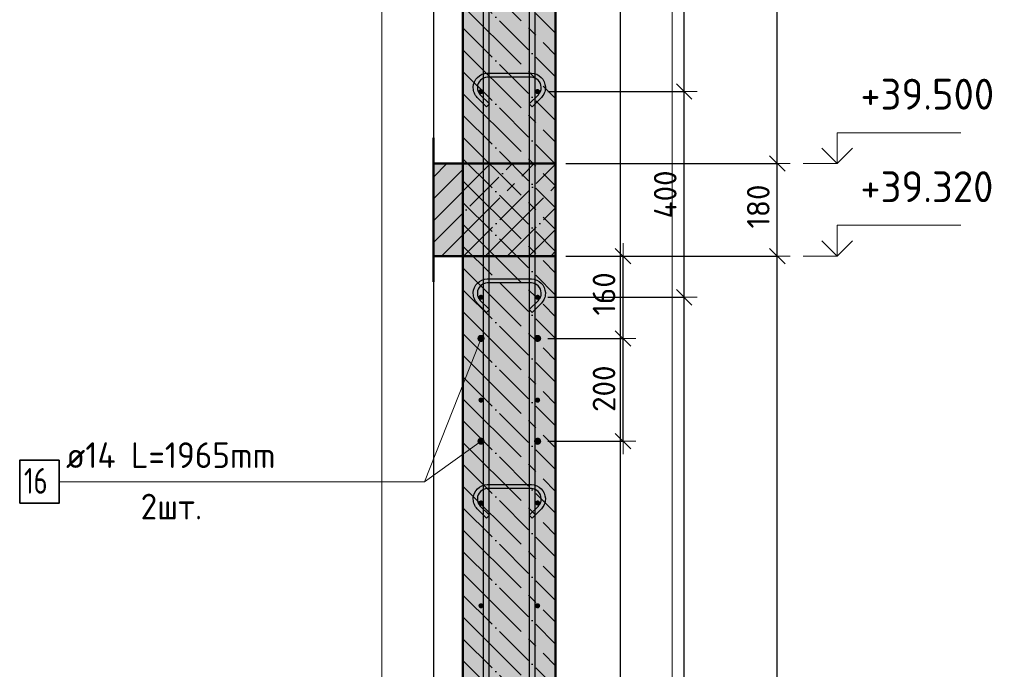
# Model space of a CAD drawing. Header units: millimetres. Extents: x -19950 to 69837, y -2757 to 40090.
# Tile 118 of 136: x 33698 to 35612, y 37540 to 38803. Entities that reach past the tile are written whole.
import ezdxf

# ---------------------------------------------------------------- set-up
doc = ezdxf.new("R2010")
doc.units = ezdxf.units.MM
doc.header["$PDMODE"] = 65
doc.linetypes.add('______11', pattern=[100, 80, -10, 0, -10])
doc.linetypes.add('______5', pattern=[220, 160, -20, 20, -20])
for name, color, linetype, lineweight in [('Standard', 7, 'Continuous', 25), ('Арм.стержн. Арматура края', 96, 'Continuous', 35), ('Арм.стержн. вертикальными 1', 22, 'Continuous', 35), ('Арм.стержн.горизонт. 1', 180, 'Continuous', 35), ('Арм.стержн.горизонт. 2', 202, 'Continuous', 35), ('Высотная отметки_ общее', 7, 'Continuous', 13), ('Размерная линия_ общее', 7, 'Continuous', 13)]:
    doc.layers.add(name, color=color, linetype=linetype, lineweight=lineweight)
doc.layers.add('Арм.стержн.Стяжки', color=7, linetype='Continuous', lineweight=35, true_color=0x501e0f)
doc.styles.add('ISOCPEUR', font='ISOCPEUR')
doc.dimstyles.new('DIMSTYLE_7', dxfattribs={"dimtxt": 44, "dimasz": 50, "dimexe": 0, "dimexo": 0, "dimgap": 22, "dimtad": 2, "dimdec": 0, "dimrnd": 5, "dimzin": 12, "dimdsep": 46, "dimtxsty": 'ISOCPEUR', "dimblk1": 'ALL_ML_STRICH', "dimblk2": 'ALL_ML_STRICH', "dimsah": 1, "dimcen": 0, "dimclrd": 7, "dimclre": 256, "dimclrt": 7, "dimadec": 0, "dimazin": 0, "dimtfac": 1, "dimtdec": 0, "dimtix": 1, "dimtmove": 2, "dimatfit": 3, "dimfxl": 0, "dimtzin": 0, "dimlwd": 0, "dimlwe": -3, "dimarcsym": 0})

# ---------------------------------------------------------------- blocks, each defined once
blk = doc.blocks.new('ALL_ML_STRICH')
at = {"color": 0, "linetype": 'ByBlock', "lineweight": -2}
for p, q in [((0, -0.5), (0, 0.5)), ((-1, 0), (0.5, 0)), ((-0.3, -0.3), (0.3, 0.3))]:
    blk.add_line(p, q, dxfattribs=at)
blk = doc.blocks.new('*D476')
at = {"layer": 'DEFPOINTS', "color": 7, "linetype": 'Continuous', "lineweight": 13, "transparency": 33554687}
for p in [(34704.9, 38183.1), (34704.9, 37983.1), (34870.9, 37983.1)]:
    blk.add_point(p, dxfattribs=at)
at = {"layer": 'Размерная линия_ общее', "color": 253, "linetype": 'Continuous', "lineweight": -2, "true_color": 0xa0a0a0, "transparency": 33554687}
for p, q in [((34724.9, 38183.1), (34870.9, 38183.1)), ((34724.9, 37983.1), (34870.9, 37983.1))]:
    blk.add_line(p, q, dxfattribs=at)
at = {"layer": 'Размерная линия_ общее', "color": 7, "linetype": 'Continuous', "lineweight": -2, "transparency": 33554687}
blk.add_line((34870.9, 37983.1), (34870.9, 38183.1), dxfattribs=at)
at = {"layer": 'Размерная линия_ общее', "color": 7, "linetype": 'Continuous', "lineweight": 13, "transparency": 33554687, "xscale": 50, "yscale": 50, "zscale": 50}
for p, rotation in [((34870.9, 38183.1), 90), ((34870.9, 37983.1), 270)]:
    blk.add_blockref('ALL_ML_STRICH', p, dxfattribs=dict(at, rotation=rotation))
at = {"layer": 'Размерная линия_ общее', "color": 7, "linetype": 'Continuous', "lineweight": 13, "transparency": 33554687, "insert": (34833.9, 38085.3), "char_height": 44, "width": 132, "attachment_point": 5, "rotation": 90, "style": 'ISOCPEUR'}
blk.add_mtext('\\A1;{200}', dxfattribs=at)
blk = doc.blocks.new('*D477')
at = {"layer": 'DEFPOINTS', "color": 7, "linetype": 'Continuous', "lineweight": 13, "transparency": 33554687}
for p in [(34739.9, 38343.1), (34704.9, 38183.1), (34870.9, 38183.1)]:
    blk.add_point(p, dxfattribs=at)
at = {"layer": 'Размерная линия_ общее', "color": 253, "linetype": 'Continuous', "lineweight": -2, "true_color": 0xa0a0a0, "transparency": 33554687}
for p, q in [((34759.9, 38343.1), (34870.9, 38343.1)), ((34724.9, 38183.1), (34870.9, 38183.1))]:
    blk.add_line(p, q, dxfattribs=at)
at = {"layer": 'Размерная линия_ общее', "color": 7, "linetype": 'Continuous', "lineweight": -2, "transparency": 33554687}
blk.add_line((34870.9, 38183.1), (34870.9, 38343.1), dxfattribs=at)
at = {"layer": 'Размерная линия_ общее', "color": 7, "linetype": 'Continuous', "lineweight": 13, "transparency": 33554687, "xscale": 50, "yscale": 50, "zscale": 50}
for p, rotation in [((34870.9, 38343.1), 90), ((34870.9, 38183.1), 270)]:
    blk.add_blockref('ALL_ML_STRICH', p, dxfattribs=dict(at, rotation=rotation))
at = {"layer": 'Размерная линия_ общее', "color": 7, "linetype": 'Continuous', "lineweight": 13, "transparency": 33554687, "insert": (34833.9, 38269.7), "char_height": 44, "width": 132, "attachment_point": 5, "rotation": 90, "style": 'ISOCPEUR'}
blk.add_mtext('\\A1;{160}', dxfattribs=at)
blk = doc.blocks.new('*D485')
at = {"layer": 'DEFPOINTS', "color": 7, "linetype": 'Continuous', "lineweight": 13, "transparency": 33554687}
for p in [(34704.9, 38263.1), (34704.9, 35263.1), (34989.9, 35263.1)]:
    blk.add_point(p, dxfattribs=at)
at = {"layer": 'Размерная линия_ общее', "color": 253, "linetype": 'Continuous', "lineweight": -2, "true_color": 0xa0a0a0, "transparency": 33554687}
for p, q in [((34724.9, 38263.1), (34989.9, 38263.1)), ((34724.9, 35263.1), (34989.9, 35263.1))]:
    blk.add_line(p, q, dxfattribs=at)
at = {"layer": 'Размерная линия_ общее', "color": 7, "linetype": 'Continuous', "lineweight": -2, "transparency": 33554687}
blk.add_line((34989.9, 35263.1), (34989.9, 38263.1), dxfattribs=at)
at = {"layer": 'Размерная линия_ общее', "color": 7, "linetype": 'Continuous', "lineweight": 13, "transparency": 33554687, "xscale": 50, "yscale": 50, "zscale": 50}
for p, rotation in [((34989.9, 38263.1), 90), ((34989.9, 35263.1), 270)]:
    blk.add_blockref('ALL_ML_STRICH', p, dxfattribs=dict(at, rotation=rotation))
at = {"layer": 'Размерная линия_ общее', "color": 7, "linetype": 'Continuous', "lineweight": 13, "transparency": 33554687, "insert": (34930.9, 36615.1), "char_height": 44, "width": 2.2, "attachment_point": 1, "rotation": 90, "line_spacing_factor": 0.60241, "style": 'ISOCPEUR'}
blk.add_mtext('\\W0.91;15х200=3000', dxfattribs=at)
blk = doc.blocks.new('*D486')
at = {"layer": 'DEFPOINTS', "color": 7, "linetype": 'Continuous', "lineweight": 13, "transparency": 33554687}
for p in [(34704.9, 38663.1), (34704.9, 38263.1), (34989.9, 38263.1)]:
    blk.add_point(p, dxfattribs=at)
at = {"layer": 'Размерная линия_ общее', "color": 253, "linetype": 'Continuous', "lineweight": -2, "true_color": 0xa0a0a0, "transparency": 33554687}
for p, q in [((34724.9, 38663.1), (34989.9, 38663.1)), ((34724.9, 38263.1), (34989.9, 38263.1))]:
    blk.add_line(p, q, dxfattribs=at)
at = {"layer": 'Размерная линия_ общее', "color": 7, "linetype": 'Continuous', "lineweight": -2, "transparency": 33554687}
blk.add_line((34989.9, 38263.1), (34989.9, 38663.1), dxfattribs=at)
at = {"layer": 'Размерная линия_ общее', "color": 7, "linetype": 'Continuous', "lineweight": 13, "transparency": 33554687, "xscale": 50, "yscale": 50, "zscale": 50}
for p, rotation in [((34989.9, 38663.1), 90), ((34989.9, 38263.1), 270)]:
    blk.add_blockref('ALL_ML_STRICH', p, dxfattribs=dict(at, rotation=rotation))
at = {"layer": 'Размерная линия_ общее', "color": 7, "linetype": 'Continuous', "lineweight": 13, "transparency": 33554687, "insert": (34952.9, 38463.1), "char_height": 44, "width": 132, "attachment_point": 5, "rotation": 90, "style": 'ISOCPEUR'}
blk.add_mtext('\\A1;{400}', dxfattribs=at)
blk = doc.blocks.new('*D487')
at = {"layer": 'DEFPOINTS', "color": 7, "linetype": 'Continuous', "lineweight": 13, "transparency": 33554687}
for p in [(34704.9, 39863.1), (34704.9, 38663.1), (34989.9, 38663.1)]:
    blk.add_point(p, dxfattribs=at)
at = {"layer": 'Размерная линия_ общее', "color": 253, "linetype": 'Continuous', "lineweight": -2, "true_color": 0xa0a0a0, "transparency": 33554687}
for p, q in [((34724.9, 39863.1), (34989.9, 39863.1)), ((34724.9, 38663.1), (34989.9, 38663.1))]:
    blk.add_line(p, q, dxfattribs=at)
at = {"layer": 'Размерная линия_ общее', "color": 7, "linetype": 'Continuous', "lineweight": -2, "transparency": 33554687}
blk.add_line((34989.9, 38663.1), (34989.9, 39863.1), dxfattribs=at)
at = {"layer": 'Размерная линия_ общее', "color": 7, "linetype": 'Continuous', "lineweight": 13, "transparency": 33554687, "xscale": 50, "yscale": 50, "zscale": 50}
for p, rotation in [((34989.9, 39863.1), 90), ((34989.9, 38663.1), 270)]:
    blk.add_blockref('ALL_ML_STRICH', p, dxfattribs=dict(at, rotation=rotation))
at = {"layer": 'Размерная линия_ общее', "color": 7, "linetype": 'Continuous', "lineweight": 13, "transparency": 33554687, "insert": (34930.9, 39129.1), "char_height": 44, "width": 2.2, "attachment_point": 1, "rotation": 90, "line_spacing_factor": 0.60241, "style": 'ISOCPEUR'}
blk.add_mtext('\\W0.91;6х200=1200', dxfattribs=at)
blk = doc.blocks.new('*D489')
at = {"layer": 'DEFPOINTS', "color": 7, "linetype": 'Continuous', "lineweight": 13, "transparency": 33554687}
for p in [(34739.9, 38343.1), (34787.8, 35223.1), (35170.7, 35223.1)]:
    blk.add_point(p, dxfattribs=at)
at = {"layer": 'Размерная линия_ общее', "color": 253, "linetype": 'Continuous', "lineweight": -2, "true_color": 0xa0a0a0, "transparency": 33554687}
for p, q in [((34759.9, 38343.1), (35170.7, 38343.1)), ((34807.8, 35223.1), (35170.7, 35223.1))]:
    blk.add_line(p, q, dxfattribs=at)
at = {"layer": 'Размерная линия_ общее', "color": 7, "linetype": 'Continuous', "lineweight": -2, "transparency": 33554687}
blk.add_line((35170.7, 35223.1), (35170.7, 38343.1), dxfattribs=at)
at = {"layer": 'Размерная линия_ общее', "color": 7, "linetype": 'Continuous', "lineweight": 13, "transparency": 33554687, "xscale": 50, "yscale": 50, "zscale": 50}
for p, rotation in [((35170.7, 38343.1), 90), ((35170.7, 35223.1), 270)]:
    blk.add_blockref('ALL_ML_STRICH', p, dxfattribs=dict(at, rotation=rotation))
at = {"layer": 'Размерная линия_ общее', "color": 7, "linetype": 'Continuous', "lineweight": 13, "transparency": 33554687, "insert": (35133.7, 36789.7), "char_height": 44, "width": 176, "attachment_point": 5, "rotation": 90, "style": 'ISOCPEUR'}
blk.add_mtext('\\A1;{3120}', dxfattribs=at)
blk = doc.blocks.new('*D490')
at = {"layer": 'DEFPOINTS', "color": 7, "linetype": 'Continuous', "lineweight": 13, "transparency": 33554687}
for p in [(34739.9, 38523.1), (34739.9, 38343.1), (35170.7, 38343.1)]:
    blk.add_point(p, dxfattribs=at)
at = {"layer": 'Размерная линия_ общее', "color": 253, "linetype": 'Continuous', "lineweight": -2, "true_color": 0xa0a0a0, "transparency": 33554687}
for p, q in [((34759.9, 38523.1), (35170.7, 38523.1)), ((34759.9, 38343.1), (35170.7, 38343.1))]:
    blk.add_line(p, q, dxfattribs=at)
at = {"layer": 'Размерная линия_ общее', "color": 7, "linetype": 'Continuous', "lineweight": -2, "transparency": 33554687}
blk.add_line((35170.7, 38343.1), (35170.7, 38523.1), dxfattribs=at)
at = {"layer": 'Размерная линия_ общее', "color": 7, "linetype": 'Continuous', "lineweight": 13, "transparency": 33554687, "xscale": 50, "yscale": 50, "zscale": 50}
for p, rotation in [((35170.7, 38523.1), 90), ((35170.7, 38343.1), 270)]:
    blk.add_blockref('ALL_ML_STRICH', p, dxfattribs=dict(at, rotation=rotation))
at = {"layer": 'Размерная линия_ общее', "color": 7, "linetype": 'Continuous', "lineweight": 13, "transparency": 33554687, "insert": (35133.7, 38439.7), "char_height": 44, "width": 132, "attachment_point": 5, "rotation": 90, "style": 'ISOCPEUR'}
blk.add_mtext('\\A1;{180}', dxfattribs=at)
blk = doc.blocks.new('*D491')
at = {"layer": 'DEFPOINTS', "color": 7, "linetype": 'Continuous', "lineweight": 13, "transparency": 33554687}
for p in [(34739.9, 39903.1), (34739.9, 38523.1), (35170.7, 38523.1)]:
    blk.add_point(p, dxfattribs=at)
at = {"layer": 'Размерная линия_ общее', "color": 253, "linetype": 'Continuous', "lineweight": -2, "true_color": 0xa0a0a0, "transparency": 33554687}
for p, q in [((34759.9, 39903.1), (35170.7, 39903.1)), ((34759.9, 38523.1), (35170.7, 38523.1))]:
    blk.add_line(p, q, dxfattribs=at)
at = {"layer": 'Размерная линия_ общее', "color": 7, "linetype": 'Continuous', "lineweight": -2, "transparency": 33554687}
blk.add_line((35170.7, 38523.1), (35170.7, 39903.1), dxfattribs=at)
at = {"layer": 'Размерная линия_ общее', "color": 7, "linetype": 'Continuous', "lineweight": 13, "transparency": 33554687, "xscale": 50, "yscale": 50, "zscale": 50}
for p, rotation in [((35170.7, 39903.1), 90), ((35170.7, 38523.1), 270)]:
    blk.add_blockref('ALL_ML_STRICH', p, dxfattribs=dict(at, rotation=rotation))
at = {"layer": 'Размерная линия_ общее', "color": 7, "linetype": 'Continuous', "lineweight": 13, "transparency": 33554687, "insert": (35133.7, 39219.7), "char_height": 44, "width": 176, "attachment_point": 5, "rotation": 90, "style": 'ISOCPEUR'}
blk.add_mtext('\\A1;{1380}', dxfattribs=at)
blk = doc.blocks.new('COMPLEX_ELEVATIONDIM_16')
at = {"layer": 'Высотная отметки_ общее', "color": 7, "linetype": 'Continuous', "lineweight": 13, "transparency": 33554687}
for p, q in [((35287.1, 38523.1), (35287.1, 38583.1)), ((35287.1, 38583.1), (35527.1, 38583.1)), ((35287.1, 38523.1), (35257.1, 38553.1)), ((35287.1, 38523.1), (35317.1, 38553.1)), ((35287.1, 38523.1), (35221, 38523.1)), ((35287.1, 38523.1), (35287.1, 38523.1)), ((35287.1, 38523.1), (35287.1, 38523.1)), ((35287.1, 38523.1), (35287.1, 38523.1)), ((35287.1, 38523.1), (35287.1, 38523.1)), ((35287.1, 38343.1), (35287.1, 38403.1)), ((35287.1, 38403.1), (35527.1, 38403.1)), ((35287.1, 38343.1), (35257.1, 38373.1)), ((35287.1, 38343.1), (35317.1, 38373.1)), ((35287.1, 38343.1), (35221, 38343.1)), ((35287.1, 38343.1), (35287.1, 38343.1)), ((35287.1, 38343.1), (35287.1, 38343.1)), ((35287.1, 38343.1), (35287.1, 38343.1)), ((35287.1, 38343.1), (35287.1, 38343.1))]:
    blk.add_line(p, q, dxfattribs=at)
at = {"layer": 'Высотная отметки_ общее', "color": 7, "linetype": 'Continuous', "lineweight": 13, "transparency": 33554687, "char_height": 60, "width": 298.477, "attachment_point": 7, "style": 'ISOCPEUR'}
for s, insert in [('\\W0.96;+39.500', (35332.1, 38628.1)), ('\\W0.96;+39.320', (35332.1, 38448.1))]:
    blk.add_mtext(s, dxfattribs=dict(at, insert=insert))

msp = doc.modelspace()

# ---------------------------------------------------------------- hatches: boundary and pattern name
at = {"layer": 'Standard', "linetype": 'Continuous', "lineweight": -3, "transparency": 33554687}
for points in [[(34739.9, 35223.1), (34739.9, 39903.1), (34559.9, 39903.1), (34559.9, 35223.1)], [(34739.9, 38343.1), (34739.9, 38523.1), (34502.5, 38523.1), (34502.5, 38343.1)]]:
    msp.add_hatch(color=7, dxfattribs=at).paths.add_polyline_path(points)
at = {"layer": 'Арм.стержн. Арматура края', "linetype": 'Continuous', "lineweight": 50, "transparency": 33554687}
for points in [[(34599.9, 38663.1), (34599.5, 38665.1), (34598.4, 38666.7), (34596.8, 38667.8), (34594.9, 38668.1), (34593, 38667.8), (34591.3, 38666.7), (34590.3, 38665.1), (34589.9, 38663.1), (34590.3, 38661.2), (34591.3, 38659.6), (34593, 38658.5), (34594.9, 38658.1), (34596.8, 38658.5), (34598.4, 38659.6), (34599.5, 38661.2)], [(34709.9, 38663.1), (34709.5, 38665.1), (34708.4, 38666.7), (34706.8, 38667.8), (34704.9, 38668.1), (34703, 38667.8), (34701.3, 38666.7), (34700.3, 38665.1), (34699.9, 38663.1), (34700.3, 38661.2), (34701.3, 38659.6), (34703, 38658.5), (34704.9, 38658.1), (34706.8, 38658.5), (34708.4, 38659.6), (34709.5, 38661.2)], [(34599.9, 38263.1), (34599.5, 38265.1), (34598.4, 38266.7), (34596.8, 38267.8), (34594.9, 38268.1), (34593, 38267.8), (34591.3, 38266.7), (34590.3, 38265.1), (34589.9, 38263.1), (34590.3, 38261.2), (34591.3, 38259.6), (34593, 38258.5), (34594.9, 38258.1), (34596.8, 38258.5), (34598.4, 38259.6), (34599.5, 38261.2)], [(34709.9, 38263.1), (34709.5, 38265.1), (34708.4, 38266.7), (34706.8, 38267.8), (34704.9, 38268.1), (34703, 38267.8), (34701.3, 38266.7), (34700.3, 38265.1), (34699.9, 38263.1), (34700.3, 38261.2), (34701.3, 38259.6), (34703, 38258.5), (34704.9, 38258.1), (34706.8, 38258.5), (34708.4, 38259.6), (34709.5, 38261.2)], [(34599.9, 38063.1), (34599.5, 38065.1), (34598.4, 38066.7), (34596.8, 38067.8), (34594.9, 38068.1), (34593, 38067.8), (34591.3, 38066.7), (34590.3, 38065.1), (34589.9, 38063.1), (34590.3, 38061.2), (34591.3, 38059.6), (34593, 38058.5), (34594.9, 38058.1), (34596.8, 38058.5), (34598.4, 38059.6), (34599.5, 38061.2)], [(34709.9, 38063.1), (34709.5, 38065.1), (34708.4, 38066.7), (34706.8, 38067.8), (34704.9, 38068.1), (34703, 38067.8), (34701.3, 38066.7), (34700.3, 38065.1), (34699.9, 38063.1), (34700.3, 38061.2), (34701.3, 38059.6), (34703, 38058.5), (34704.9, 38058.1), (34706.8, 38058.5), (34708.4, 38059.6), (34709.5, 38061.2)], [(34599.9, 37863.1), (34599.5, 37865.1), (34598.4, 37866.7), (34596.8, 37867.8), (34594.9, 37868.1), (34593, 37867.8), (34591.3, 37866.7), (34590.3, 37865.1), (34589.9, 37863.1), (34590.3, 37861.2), (34591.3, 37859.6), (34593, 37858.5), (34594.9, 37858.1), (34596.8, 37858.5), (34598.4, 37859.6), (34599.5, 37861.2)], [(34709.9, 37863.1), (34709.5, 37865.1), (34708.4, 37866.7), (34706.8, 37867.8), (34704.9, 37868.1), (34703, 37867.8), (34701.3, 37866.7), (34700.3, 37865.1), (34699.9, 37863.1), (34700.3, 37861.2), (34701.3, 37859.6), (34703, 37858.5), (34704.9, 37858.1), (34706.8, 37858.5), (34708.4, 37859.6), (34709.5, 37861.2)], [(34599.9, 37663.1), (34599.5, 37665.1), (34598.4, 37666.7), (34596.8, 37667.8), (34594.9, 37668.1), (34593, 37667.8), (34591.3, 37666.7), (34590.3, 37665.1), (34589.9, 37663.1), (34590.3, 37661.2), (34591.3, 37659.6), (34593, 37658.5), (34594.9, 37658.1), (34596.8, 37658.5), (34598.4, 37659.6), (34599.5, 37661.2)], [(34709.9, 37663.1), (34709.5, 37665.1), (34708.4, 37666.7), (34706.8, 37667.8), (34704.9, 37668.1), (34703, 37667.8), (34701.3, 37666.7), (34700.3, 37665.1), (34699.9, 37663.1), (34700.3, 37661.2), (34701.3, 37659.6), (34703, 37658.5), (34704.9, 37658.1), (34706.8, 37658.5), (34708.4, 37659.6), (34709.5, 37661.2)]]:
    msp.add_hatch(color=4, dxfattribs=at).paths.add_polyline_path(points)
at = {"layer": 'Арм.стержн.горизонт. 1', "linetype": 'Continuous', "lineweight": 50, "transparency": 33554687}
for points in [[(34599.9, 38663.1), (34599.5, 38665.1), (34598.4, 38666.7), (34596.8, 38667.8), (34594.9, 38668.1), (34593, 38667.8), (34591.3, 38666.7), (34590.3, 38665.1), (34589.9, 38663.1), (34590.3, 38661.2), (34591.3, 38659.6), (34593, 38658.5), (34594.9, 38658.1), (34596.8, 38658.5), (34598.4, 38659.6), (34599.5, 38661.2)], [(34709.9, 38663.1), (34709.5, 38665.1), (34708.4, 38666.7), (34706.8, 38667.8), (34704.9, 38668.1), (34703, 38667.8), (34701.3, 38666.7), (34700.3, 38665.1), (34699.9, 38663.1), (34700.3, 38661.2), (34701.3, 38659.6), (34703, 38658.5), (34704.9, 38658.1), (34706.8, 38658.5), (34708.4, 38659.6), (34709.5, 38661.2)], [(34599.9, 38263.1), (34599.5, 38265.1), (34598.4, 38266.7), (34596.8, 38267.8), (34594.9, 38268.1), (34593, 38267.8), (34591.3, 38266.7), (34590.3, 38265.1), (34589.9, 38263.1), (34590.3, 38261.2), (34591.3, 38259.6), (34593, 38258.5), (34594.9, 38258.1), (34596.8, 38258.5), (34598.4, 38259.6), (34599.5, 38261.2)], [(34709.9, 38263.1), (34709.5, 38265.1), (34708.4, 38266.7), (34706.8, 38267.8), (34704.9, 38268.1), (34703, 38267.8), (34701.3, 38266.7), (34700.3, 38265.1), (34699.9, 38263.1), (34700.3, 38261.2), (34701.3, 38259.6), (34703, 38258.5), (34704.9, 38258.1), (34706.8, 38258.5), (34708.4, 38259.6), (34709.5, 38261.2)], [(34599.9, 38063.1), (34599.5, 38065.1), (34598.4, 38066.7), (34596.8, 38067.8), (34594.9, 38068.1), (34593, 38067.8), (34591.3, 38066.7), (34590.3, 38065.1), (34589.9, 38063.1), (34590.3, 38061.2), (34591.3, 38059.6), (34593, 38058.5), (34594.9, 38058.1), (34596.8, 38058.5), (34598.4, 38059.6), (34599.5, 38061.2)], [(34709.9, 38063.1), (34709.5, 38065.1), (34708.4, 38066.7), (34706.8, 38067.8), (34704.9, 38068.1), (34703, 38067.8), (34701.3, 38066.7), (34700.3, 38065.1), (34699.9, 38063.1), (34700.3, 38061.2), (34701.3, 38059.6), (34703, 38058.5), (34704.9, 38058.1), (34706.8, 38058.5), (34708.4, 38059.6), (34709.5, 38061.2)], [(34599.9, 37863.1), (34599.5, 37865.1), (34598.4, 37866.7), (34596.8, 37867.8), (34594.9, 37868.1), (34593, 37867.8), (34591.3, 37866.7), (34590.3, 37865.1), (34589.9, 37863.1), (34590.3, 37861.2), (34591.3, 37859.6), (34593, 37858.5), (34594.9, 37858.1), (34596.8, 37858.5), (34598.4, 37859.6), (34599.5, 37861.2)], [(34709.9, 37863.1), (34709.5, 37865.1), (34708.4, 37866.7), (34706.8, 37867.8), (34704.9, 37868.1), (34703, 37867.8), (34701.3, 37866.7), (34700.3, 37865.1), (34699.9, 37863.1), (34700.3, 37861.2), (34701.3, 37859.6), (34703, 37858.5), (34704.9, 37858.1), (34706.8, 37858.5), (34708.4, 37859.6), (34709.5, 37861.2)], [(34599.9, 37663.1), (34599.5, 37665.1), (34598.4, 37666.7), (34596.8, 37667.8), (34594.9, 37668.1), (34593, 37667.8), (34591.3, 37666.7), (34590.3, 37665.1), (34589.9, 37663.1), (34590.3, 37661.2), (34591.3, 37659.6), (34593, 37658.5), (34594.9, 37658.1), (34596.8, 37658.5), (34598.4, 37659.6), (34599.5, 37661.2)], [(34709.9, 37663.1), (34709.5, 37665.1), (34708.4, 37666.7), (34706.8, 37667.8), (34704.9, 37668.1), (34703, 37667.8), (34701.3, 37666.7), (34700.3, 37665.1), (34699.9, 37663.1), (34700.3, 37661.2), (34701.3, 37659.6), (34703, 37658.5), (34704.9, 37658.1), (34706.8, 37658.5), (34708.4, 37659.6), (34709.5, 37661.2)]]:
    msp.add_hatch(color=4, dxfattribs=at).paths.add_polyline_path(points)
at = {"layer": 'Арм.стержн.горизонт. 2', "linetype": 'Continuous', "lineweight": 50, "transparency": 33554687}
for points in [[(34601.9, 38183.1), (34601.4, 38185.8), (34599.8, 38188.1), (34597.6, 38189.6), (34594.9, 38190.1), (34592.2, 38189.6), (34589.9, 38188.1), (34588.4, 38185.8), (34587.9, 38183.1), (34588.4, 38180.5), (34589.9, 38178.2), (34592.2, 38176.7), (34594.9, 38176.1), (34597.6, 38176.7), (34599.8, 38178.2), (34601.4, 38180.5)], [(34711.9, 38183.1), (34711.4, 38185.8), (34709.8, 38188.1), (34707.6, 38189.6), (34704.9, 38190.1), (34702.2, 38189.6), (34699.9, 38188.1), (34698.4, 38185.8), (34697.9, 38183.1), (34698.4, 38180.5), (34699.9, 38178.2), (34702.2, 38176.7), (34704.9, 38176.1), (34707.6, 38176.7), (34709.8, 38178.2), (34711.4, 38180.5)], [(34601.9, 37983.1), (34601.4, 37985.8), (34599.8, 37988.1), (34597.6, 37989.6), (34594.9, 37990.1), (34592.2, 37989.6), (34589.9, 37988.1), (34588.4, 37985.8), (34587.9, 37983.1), (34588.4, 37980.5), (34589.9, 37978.2), (34592.2, 37976.7), (34594.9, 37976.1), (34597.6, 37976.7), (34599.8, 37978.2), (34601.4, 37980.5)], [(34711.9, 37983.1), (34711.4, 37985.8), (34709.8, 37988.1), (34707.6, 37989.6), (34704.9, 37990.1), (34702.2, 37989.6), (34699.9, 37988.1), (34698.4, 37985.8), (34697.9, 37983.1), (34698.4, 37980.5), (34699.9, 37978.2), (34702.2, 37976.7), (34704.9, 37976.1), (34707.6, 37976.7), (34709.8, 37978.2), (34711.4, 37980.5)]]:
    msp.add_hatch(color=7, dxfattribs=at).paths.add_polyline_path(points)

# ---------------------------------------------------------------- linework, layer by layer
at = {"layer": 'Standard', "color": 52, "linetype": 'Continuous', "lineweight": -3, "transparency": 33554687}
for p, q in [((34502.5, 39989.9), (34502.5, 35108.4)), ((34502.5, 39989.9), (34502.5, 35108.4)), ((34866.1, 35108.4), (34866.1, 39989.9)), ((34866.1, 35108.4), (34866.1, 39989.9))]:
    msp.add_line(p, q, dxfattribs=at)
at = {"layer": 'Standard', "color": 7, "linetype": 'Continuous', "lineweight": 50, "transparency": 33554687}
for p, q in [((34559.9, 39903.1), (34559.9, 35223.1)), ((34739.9, 35223.1), (34739.9, 39903.1)), ((34502.5, 38293.1), (34502.5, 38573.1)), ((34739.9, 38523.1), (34502.5, 38523.1)), ((34739.9, 38343.1), (34739.9, 38523.1)), ((34502.5, 38343.1), (34739.9, 38343.1))]:
    msp.add_line(p, q, dxfattribs=at)
at = {"layer": 'Standard', "color": 7, "linetype": '______11', "lineweight": -3, "transparency": 33554687}
for p, q in [((34559.9, 38956.6), (34739.9, 38776.6)), ((34559.9, 38871.8), (34739.9, 38691.8)), ((34559.9, 38786.9), (34739.9, 38606.9)), ((34559.9, 38702.1), (34739.9, 38522.1)), ((34559.9, 38617.2), (34739.9, 38437.2)), ((34502.5, 38454.5), (34571.1, 38523.1)), ((34502.5, 38369.6), (34656, 38523.1)), ((34559.9, 38532.4), (34739.9, 38352.4)), ((34560.8, 38343.1), (34739.9, 38522.2)), ((34559.9, 38447.5), (34739.9, 38267.5)), ((34645.7, 38343.1), (34739.9, 38437.3)), ((34559.9, 38362.7), (34739.9, 38182.7)), ((34730.6, 38343.1), (34739.9, 38352.5)), ((34559.9, 38277.8), (34739.9, 38097.8)), ((34559.9, 38193), (34739.9, 38013)), ((34559.9, 38108.1), (34739.9, 37928.1)), ((34559.9, 38023.3), (34739.9, 37843.3)), ((34559.9, 37938.4), (34739.9, 37758.4)), ((34559.9, 37853.5), (34739.9, 37673.5)), ((34559.9, 37768.7), (34739.9, 37588.7)), ((34559.9, 37683.8), (34739.9, 37503.8)), ((34559.9, 37599), (34739.9, 37419))]:
    msp.add_line(p, q, dxfattribs=at)
at = {"layer": 'Standard', "color": 7, "linetype": '______5', "lineweight": -3, "transparency": 33554687}
for p, q in [((34559.9, 38914.2), (34739.9, 38734.2)), ((34559.9, 38829.4), (34739.9, 38649.4)), ((34559.9, 38744.5), (34739.9, 38564.5)), ((34559.9, 38659.6), (34739.9, 38479.6)), ((34559.9, 38574.8), (34739.9, 38394.8)), ((34502.5, 38496.9), (34528.7, 38523.1)), ((34502.5, 38412.1), (34613.6, 38523.1)), ((34518.4, 38343.1), (34698.4, 38523.1)), ((34559.9, 38489.9), (34739.9, 38309.9)), ((34603.3, 38343.1), (34739.9, 38479.8)), ((34559.9, 38405.1), (34739.9, 38225.1)), ((34688.1, 38343.1), (34739.9, 38394.9)), ((34559.9, 38320.2), (34739.9, 38140.2)), ((34559.9, 38235.4), (34739.9, 38055.4)), ((34559.9, 38150.5), (34739.9, 37970.5)), ((34559.9, 38065.7), (34739.9, 37885.7)), ((34559.9, 37980.8), (34739.9, 37800.8)), ((34559.9, 37896), (34739.9, 37716)), ((34559.9, 37811.1), (34739.9, 37631.1)), ((34559.9, 37726.3), (34739.9, 37546.3)), ((34559.9, 37641.4), (34739.9, 37461.4)), ((34559.9, 37556.6), (34739.9, 37376.6))]:
    msp.add_line(p, q, dxfattribs=at)
at = {"layer": 'Standard', "color": 7, "linetype": 'Continuous', "lineweight": 13, "transparency": 33554687}
msp.add_lwpolyline([(34402.5, 35008.4), (34966.1, 35008.4), (34966.1, 40089.9), (34402.5, 40089.9), (34402.5, 35008.4)], dxfattribs=at)
at = {"layer": 'Арм.стержн. вертикальными 1', "color": 4, "linetype": 'Continuous', "lineweight": 25, "transparency": 33554687}
for points in [[(34599.9, 35223.1), (34599.9, 39878.1), (34609.9, 39878.1), (34609.9, 35223.1), (34599.9, 35223.1)], [(34689.4, 35223.1), (34689.4, 39878.1), (34699.4, 39878.1), (34699.4, 35223.1), (34689.4, 35223.1)]]:
    msp.add_lwpolyline(points, dxfattribs=at)
at = {"layer": 'Арм.стержн.горизонт. 2', "color": 7, "linetype": 'Continuous', "lineweight": 13, "transparency": 33554687}
for p, q in [((34485.1, 37904.4), (34594.9, 38183.1)), ((34485.1, 37904.4), (34594.9, 37983.1)), ((33775.1, 37904.4), (34485.1, 37904.4))]:
    msp.add_line(p, q, dxfattribs=at)
at = {"layer": 'Арм.стержн.горизонт. 2', "color": 7, "linetype": 'Continuous', "lineweight": 35, "transparency": 33554687}
msp.add_lwpolyline([(33698.5, 37862.7), (33775.1, 37862.7), (33775.1, 37946.1), (33698.5, 37946.1), (33698.5, 37862.7)], dxfattribs=at)
at = {"layer": 'Арм.стержн.Стяжки', "color": 40, "linetype": 'Continuous', "lineweight": 25, "transparency": 33554687}
for points in [[(34688.4, 38639.3), (34706.3, 38657.1), (34707.5, 38658.6), (34708.6, 38660.1), (34709.6, 38661.7), (34710.4, 38663.4), (34711, 38665.1), (34711.5, 38666.9), (34711.8, 38668.7), (34711.9, 38670.6), (34711.9, 38671.8), (34711.4, 38675.4), (34710.2, 38679.1), (34708.3, 38682.4), (34706, 38685.1), (34703.3, 38687.4), (34699.9, 38689.3), (34696.3, 38690.5), (34692.7, 38691), (34607.1, 38691), (34603.5, 38690.5), (34599.8, 38689.3), (34596.5, 38687.4), (34593.8, 38685.1), (34591.5, 38682.4), (34589.6, 38679.1), (34588.4, 38675.4), (34587.9, 38671.8), (34587.9, 38670.6), (34588, 38668.7), (34588.3, 38666.9), (34588.8, 38665.1), (34589.4, 38663.4), (34590.2, 38661.7), (34591.1, 38660.1), (34592.2, 38658.6), (34593.5, 38657.1), (34611.3, 38639.3), (34605.7, 38633.6), (34587.6, 38651.7), (34586, 38653.6), (34584.4, 38655.7), (34583.1, 38658), (34582, 38660.3), (34581.1, 38662.7), (34580.5, 38665.2), (34580.1, 38667.8), (34579.9, 38670.3), (34579.9, 38672.3), (34580.6, 38677.2), (34582.2, 38682.3), (34584.9, 38687), (34588.1, 38690.8), (34591.9, 38694), (34596.6, 38696.7), (34601.7, 38698.3), (34606.6, 38699), (34693.2, 38699), (34698.1, 38698.3), (34703.2, 38696.7), (34707.8, 38694), (34711.7, 38690.8), (34714.9, 38687), (34717.5, 38682.3), (34719.2, 38677.2), (34719.9, 38672.3), (34719.9, 38670.3), (34719.7, 38667.8), (34719.3, 38665.2), (34718.6, 38662.7), (34717.8, 38660.3), (34716.7, 38658), (34715.3, 38655.7), (34713.8, 38653.6), (34712.2, 38651.7), (34694.1, 38633.6), (34688.4, 38639.3)], [(34688.4, 38239.3), (34706.3, 38257.1), (34707.5, 38258.6), (34708.6, 38260.1), (34709.6, 38261.7), (34710.4, 38263.4), (34711, 38265.1), (34711.5, 38266.9), (34711.8, 38268.7), (34711.9, 38270.6), (34711.9, 38271.8), (34711.4, 38275.4), (34710.2, 38279.1), (34708.3, 38282.4), (34706, 38285.1), (34703.3, 38287.4), (34699.9, 38289.3), (34696.3, 38290.5), (34692.7, 38291), (34607.1, 38291), (34603.5, 38290.5), (34599.8, 38289.3), (34596.5, 38287.4), (34593.8, 38285.1), (34591.5, 38282.4), (34589.6, 38279.1), (34588.4, 38275.4), (34587.9, 38271.8), (34587.9, 38270.6), (34588, 38268.7), (34588.3, 38266.9), (34588.8, 38265.1), (34589.4, 38263.4), (34590.2, 38261.7), (34591.1, 38260.1), (34592.2, 38258.6), (34593.5, 38257.1), (34611.3, 38239.3), (34605.7, 38233.6), (34587.6, 38251.7), (34586, 38253.6), (34584.4, 38255.7), (34583.1, 38258), (34582, 38260.3), (34581.1, 38262.7), (34580.5, 38265.2), (34580.1, 38267.8), (34579.9, 38270.3), (34579.9, 38272.3), (34580.6, 38277.2), (34582.2, 38282.3), (34584.9, 38287), (34588.1, 38290.8), (34591.9, 38294), (34596.6, 38296.7), (34601.7, 38298.3), (34606.6, 38299), (34693.2, 38299), (34698.1, 38298.3), (34703.2, 38296.7), (34707.8, 38294), (34711.7, 38290.8), (34714.9, 38287), (34717.5, 38282.3), (34719.2, 38277.2), (34719.9, 38272.3), (34719.9, 38270.3), (34719.7, 38267.8), (34719.3, 38265.2), (34718.6, 38262.7), (34717.8, 38260.3), (34716.7, 38258), (34715.3, 38255.7), (34713.8, 38253.6), (34712.2, 38251.7), (34694.1, 38233.6), (34688.4, 38239.3)], [(34688.4, 37839.3), (34706.3, 37857.1), (34707.5, 37858.6), (34708.6, 37860.1), (34709.6, 37861.7), (34710.4, 37863.4), (34711, 37865.1), (34711.5, 37866.9), (34711.8, 37868.7), (34711.9, 37870.6), (34711.9, 37871.8), (34711.4, 37875.4), (34710.2, 37879.1), (34708.3, 37882.4), (34706, 37885.1), (34703.3, 37887.4), (34699.9, 37889.3), (34696.3, 37890.5), (34692.7, 37891), (34607.1, 37891), (34603.5, 37890.5), (34599.8, 37889.3), (34596.5, 37887.4), (34593.8, 37885.1), (34591.5, 37882.4), (34589.6, 37879.1), (34588.4, 37875.4), (34587.9, 37871.8), (34587.9, 37870.6), (34588, 37868.7), (34588.3, 37866.9), (34588.8, 37865.1), (34589.4, 37863.4), (34590.2, 37861.7), (34591.1, 37860.1), (34592.2, 37858.6), (34593.5, 37857.1), (34611.3, 37839.3), (34605.7, 37833.6), (34587.6, 37851.7), (34586, 37853.6), (34584.4, 37855.7), (34583.1, 37858), (34582, 37860.3), (34581.1, 37862.7), (34580.5, 37865.2), (34580.1, 37867.8), (34579.9, 37870.3), (34579.9, 37872.3), (34580.6, 37877.2), (34582.2, 37882.3), (34584.9, 37887), (34588.1, 37890.8), (34591.9, 37894), (34596.6, 37896.7), (34601.7, 37898.3), (34606.6, 37899), (34693.2, 37899), (34698.1, 37898.3), (34703.2, 37896.7), (34707.8, 37894), (34711.7, 37890.8), (34714.9, 37887), (34717.5, 37882.3), (34719.2, 37877.2), (34719.9, 37872.3), (34719.9, 37870.3), (34719.7, 37867.8), (34719.3, 37865.2), (34718.6, 37862.7), (34717.8, 37860.3), (34716.7, 37858), (34715.3, 37855.7), (34713.8, 37853.6), (34712.2, 37851.7), (34694.1, 37833.6), (34688.4, 37839.3)]]:
    msp.add_lwpolyline(points, dxfattribs=at)

# ---------------------------------------------------------------- block references
at = {"layer": 'Высотная отметки_ общее', "color": 7, "linetype": 'Continuous', "lineweight": 13, "transparency": 33554687}
msp.add_blockref('COMPLEX_ELEVATIONDIM_16', (0, 0), dxfattribs=at)

# ---------------------------------------------------------------- texts
at = {"layer": 'Арм.стержн.горизонт. 2', "color": 7, "linetype": 'Continuous', "lineweight": 25, "transparency": 33554687, "char_height": 50, "attachment_point": 7, "style": 'ISOCPEUR'}
for s, insert, width in [('\\W0.94;ø14 L=1965mm ', (33788.5, 37931.1), 483.294), ('\\W0.75;16', (33706.8, 37881.1), 78.714), ('\\W0.94;2шт. ', (33933.5, 37831.1), 193.548)]:
    msp.add_mtext(s, dxfattribs=dict(at, insert=insert, width=width))

# ---------------------------------------------------------------- dimensions: what is measured, and where the dimension line sits
at = {"layer": 'Размерная линия_ общее', "color": 7, "linetype": 'Continuous', "lineweight": 13, "transparency": 33554687}
for base, p1, p2, picture, middle in [((35170.7, 39903.1), (34759.9, 38523.1), (34759.9, 39903.1), '*D491', (35133.7, 39219.7)), ((34989.9, 38663.1), (34724.9, 38263.1), (34724.9, 38663.1), '*D486', (34952.9, 38463.1)), ((35170.7, 38523.1), (34759.9, 38343.1), (34759.9, 38523.1), '*D490', (35133.7, 38439.7)), ((34870.9, 38343.1), (34724.9, 38183.1), (34759.9, 38343.1), '*D477', (34833.9, 38269.7)), ((35170.7, 38343.1), (34807.8, 35223.1), (34759.9, 38343.1), '*D489', (35133.7, 36789.7)), ((34870.9, 38183.1), (34724.9, 37983.1), (34724.9, 38183.1), '*D476', (34833.9, 38085.3))]:
    dim = msp.add_linear_dim(base=base, p1=p1, p2=p2, angle=90, dimstyle='DIMSTYLE_7', override={"dimpost": '<>', "dimclrd": 7, "dimclre": 253, "dimclrt": 7, "dimlwd": 0, "dimlwe": 65533}, dxfattribs=at)
    dim.commit()
    dim.dimension.update_dxf_attribs({"geometry": picture, "text_midpoint": middle, "dimtype": 160})
for base, p1, p2, text, picture, middle in [((34989.9, 39863.1), (34724.9, 38663.1), (34724.9, 39863.1), '\\W0.91;6х200=1200', '*D487', (34967.9, 39263.1)), ((34989.9, 38263.1), (34724.9, 35263.1), (34724.9, 38263.1), '\\W0.91;15х200=3000', '*D485', (34967.9, 36763.1))]:
    dim = msp.add_linear_dim(base=base, p1=p1, p2=p2, angle=90, text=text, dimstyle='DIMSTYLE_7', override={"dimpost": '<>', "dimclrd": 7, "dimclre": 253, "dimclrt": 7, "dimlwd": 0, "dimlwe": 65533}, dxfattribs=at)
    dim.commit()
    dim.dimension.update_dxf_attribs({"geometry": picture, "text_midpoint": middle, "dimtype": 160})

doc.saveas('drawing.dxf')
